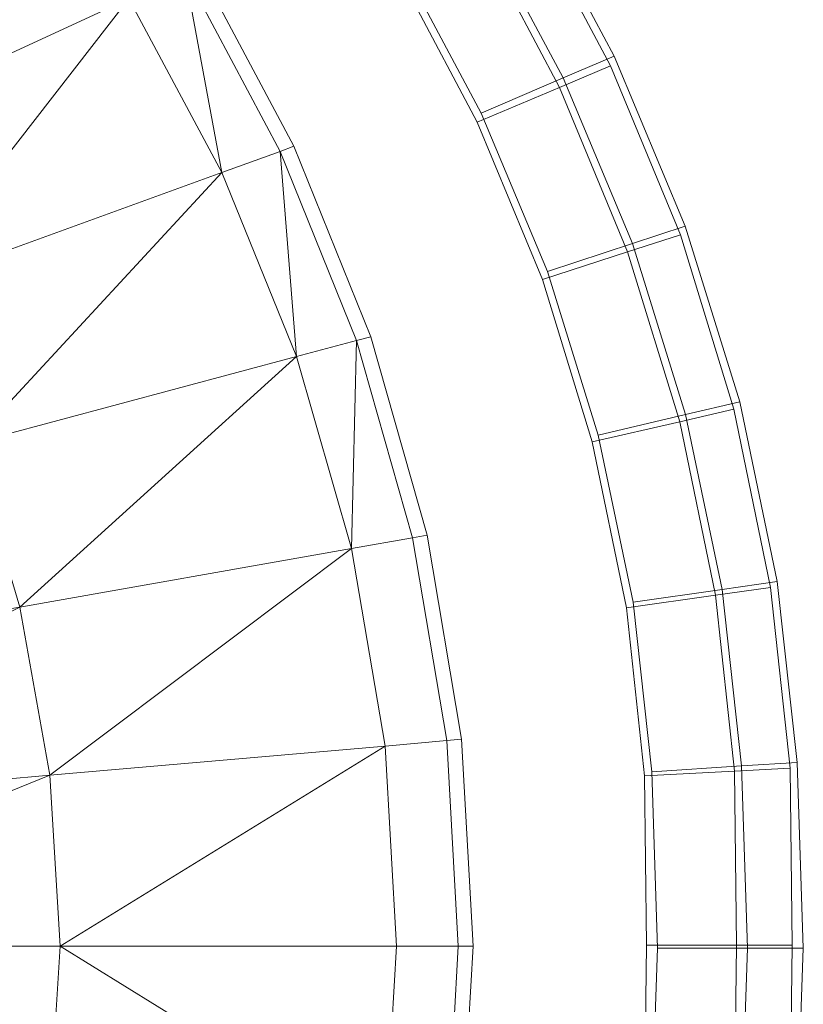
# Model space of a CAD drawing. Header units: metres. Extents: x 391.1 to 427.5, y 12.5 to 28.4.
# Tile 171 of 209: x 408.0418 to 408.1044, y 27.318 to 27.3968. Entities that reach past the tile are written whole.
import ezdxf

# ---------------------------------------------------------------- set-up
doc = ezdxf.new("R2010")
doc.units = ezdxf.units.M
doc.layers.add('A-DETL-____-MBND', color=7, linetype='Continuous', lineweight=18)

# ---------------------------------------------------------------- blocks, each defined once
blk = doc.blocks.new('Family - Inodor PA-152337-03_CLI_AIGUA_P0A')
at = {"layer": 'A-DETL-____-MBND', "color": 253, "true_color": 0xaaaaaa}
for p, q in [((0.712342, 0.271114), (0.705375, 0.284177)), ((0.712342, 0.271114), (0.705375, 0.284177)), ((0.705193, 0.283318), (0.71205, 0.270336)), ((0.705193, 0.283318), (0.71205, 0.270336)), ((0.708283, 0.269375), (0.701499, 0.282094)), ((0.708283, 0.269375), (0.701499, 0.282094)), ((0.701309, 0.28125), (0.707985, 0.268611)), ((0.701309, 0.28125), (0.707985, 0.268611)), ((0.679109, 0.278328), (0.686754, 0.263901)), ((0.701716, 0.266562), (0.695229, 0.278725)), ((0.701716, 0.266562), (0.695229, 0.278725)), ((0.685641, 0.263496), (0.678036, 0.277827)), ((0.678036, 0.277827), (0.680992, 0.261804)), ((0.701407, 0.265821), (0.695024, 0.277905)), ((0.701407, 0.265821), (0.695024, 0.277905)), ((0.701407, 0.265821), (0.695024, 0.277905)), ((0.695024, 0.277905), (0.701407, 0.265821)), ((0.673552, 0.275736), (0.649043, 0.264307)), ((0.673552, 0.275736), (0.65562, 0.252569)), ((0.680992, 0.261804), (0.673552, 0.275736)), ((0.708283, 0.269375), (0.712342, 0.271114)), ((0.712342, 0.271114), (0.708283, 0.269375)), ((0.718029, 0.257502), (0.712342, 0.271114)), ((0.718029, 0.257502), (0.712342, 0.271114)), ((0.707985, 0.268611), (0.71205, 0.270336)), ((0.71205, 0.270336), (0.707985, 0.268611)), ((0.71205, 0.270336), (0.717642, 0.256817)), ((0.71205, 0.270336), (0.717642, 0.256817)), ((0.701716, 0.266562), (0.708283, 0.269375)), ((0.708283, 0.269375), (0.701716, 0.266562)), ((0.713821, 0.256122), (0.708283, 0.269375)), ((0.713821, 0.256122), (0.708283, 0.269375)), ((0.701407, 0.265821), (0.707985, 0.268611)), ((0.707985, 0.268611), (0.701407, 0.265821)), ((0.707985, 0.268611), (0.713429, 0.255449)), ((0.707985, 0.268611), (0.713429, 0.255449)), ((0.707011, 0.253888), (0.701716, 0.266562)), ((0.707011, 0.253888), (0.701716, 0.266562)), ((0.706612, 0.253237), (0.701407, 0.265821)), ((0.706612, 0.253237), (0.701407, 0.265821)), ((0.706612, 0.253237), (0.701407, 0.265821)), ((0.701407, 0.265821), (0.706612, 0.253237)), ((0.686754, 0.263901), (0.685641, 0.263496)), ((0.686754, 0.263901), (0.692888, 0.248664)), ((0.685641, 0.263496), (0.680992, 0.261804)), ((0.691744, 0.248358), (0.685641, 0.263496)), ((0.685641, 0.263496), (0.686965, 0.247077)), ((0.680992, 0.261804), (0.65562, 0.252569)), ((0.680992, 0.261804), (0.660937, 0.240103)), ((0.686965, 0.247077), (0.680992, 0.261804)), ((0.713429, 0.255449), (0.717642, 0.256817)), ((0.717642, 0.256817), (0.713429, 0.255449)), ((0.713821, 0.256122), (0.718029, 0.257502)), ((0.718029, 0.257502), (0.713821, 0.256122)), ((0.717642, 0.256817), (0.721921, 0.242872)), ((0.717642, 0.256817), (0.721921, 0.242872)), ((0.722389, 0.243455), (0.718029, 0.257502)), ((0.722389, 0.243455), (0.718029, 0.257502)), ((0.707011, 0.253888), (0.713821, 0.256122)), ((0.713821, 0.256122), (0.707011, 0.253888)), ((0.718065, 0.242445), (0.713821, 0.256122)), ((0.718065, 0.242445), (0.713821, 0.256122)), ((0.706612, 0.253237), (0.713429, 0.255449)), ((0.713429, 0.255449), (0.706612, 0.253237)), ((0.713429, 0.255449), (0.717595, 0.241873)), ((0.713429, 0.255449), (0.717595, 0.241873)), ((0.711071, 0.240809), (0.707011, 0.253888)), ((0.711071, 0.240809), (0.707011, 0.253888)), ((0.710596, 0.240256), (0.706612, 0.253237)), ((0.710596, 0.240256), (0.706612, 0.253237)), ((0.710596, 0.240256), (0.706612, 0.253237)), ((0.706612, 0.253237), (0.710596, 0.240256)), ((0.691744, 0.248358), (0.686965, 0.247077)), ((0.691744, 0.248358), (0.691362, 0.231726)), ((0.692888, 0.248664), (0.691744, 0.248358)), ((0.696235, 0.232585), (0.691744, 0.248358)), ((0.692888, 0.248664), (0.697401, 0.232791)), ((0.686965, 0.247077), (0.660937, 0.240103)), ((0.686965, 0.247077), (0.664851, 0.227051)), ((0.691362, 0.231726), (0.686965, 0.247077)), ((0.718065, 0.242445), (0.722389, 0.243455)), ((0.722389, 0.243455), (0.718065, 0.242445)), ((0.725385, 0.22909), (0.722389, 0.243455)), ((0.725385, 0.22909), (0.722389, 0.243455)), ((0.717595, 0.241873), (0.721921, 0.242872)), ((0.721921, 0.242872), (0.717595, 0.241873)), ((0.721921, 0.242872), (0.724854, 0.228616)), ((0.721921, 0.242872), (0.724854, 0.228616)), ((0.710596, 0.240256), (0.717595, 0.241873)), ((0.717595, 0.241873), (0.710596, 0.240256)), ((0.711071, 0.240809), (0.718065, 0.242445)), ((0.718065, 0.242445), (0.711071, 0.240809)), ((0.717595, 0.241873), (0.72045, 0.227994)), ((0.717595, 0.241873), (0.72045, 0.227994)), ((0.720983, 0.228457), (0.718065, 0.242445)), ((0.720983, 0.228457), (0.718065, 0.242445)), ((0.713325, 0.226986), (0.710596, 0.240256)), ((0.713325, 0.226986), (0.710596, 0.240256)), ((0.713325, 0.226986), (0.710596, 0.240256)), ((0.710596, 0.240256), (0.713325, 0.226986)), ((0.71386, 0.227433), (0.711071, 0.240809)), ((0.71386, 0.227433), (0.711071, 0.240809)), ((0.664851, 0.227051), (0.660937, 0.240103)), ((0.696235, 0.232585), (0.691362, 0.231726)), ((0.697401, 0.232791), (0.696235, 0.232585)), ((0.69897, 0.216364), (0.696235, 0.232585)), ((0.697401, 0.232791), (0.70015, 0.216467)), ((0.691362, 0.231726), (0.664851, 0.227051)), ((0.691362, 0.231726), (0.667248, 0.213589)), ((0.694042, 0.215933), (0.691362, 0.231726)), ((0.71386, 0.227433), (0.720983, 0.228457)), ((0.720983, 0.228457), (0.71386, 0.227433)), ((0.72045, 0.227994), (0.724854, 0.228616)), ((0.724854, 0.228616), (0.72045, 0.227994)), ((0.720983, 0.228457), (0.725385, 0.22909)), ((0.725385, 0.22909), (0.720983, 0.228457)), ((0.722542, 0.214336), (0.720983, 0.228457)), ((0.722542, 0.214336), (0.720983, 0.228457)), ((0.724854, 0.228616), (0.726415, 0.214166)), ((0.724854, 0.228616), (0.726415, 0.214166)), ((0.726982, 0.214622), (0.725385, 0.22909)), ((0.726982, 0.214622), (0.725385, 0.22909)), ((0.713325, 0.226986), (0.72045, 0.227994)), ((0.72045, 0.227994), (0.713325, 0.226986)), ((0.72045, 0.227994), (0.72197, 0.213925)), ((0.72045, 0.227994), (0.72197, 0.213925)), ((0.664851, 0.227051), (0.630289, 0.220957)), ((0.664851, 0.227051), (0.632332, 0.210534)), ((0.667248, 0.213589), (0.664851, 0.227051)), ((0.714779, 0.213536), (0.713325, 0.226986)), ((0.714779, 0.213536), (0.713325, 0.226986)), ((0.714779, 0.213536), (0.713325, 0.226986)), ((0.713325, 0.226986), (0.714779, 0.213536)), ((0.715357, 0.213872), (0.71386, 0.227433)), ((0.715357, 0.213872), (0.71386, 0.227433)), ((0.694042, 0.215933), (0.667248, 0.213589)), ((0.694042, 0.215933), (0.668056, 0.199915)), ((0.69897, 0.216364), (0.694042, 0.215933)), ((0.694943, 0.199915), (0.694042, 0.215933)), ((0.70015, 0.216467), (0.69897, 0.216364)), ((0.69989, 0.199915), (0.69897, 0.216364)), ((0.70015, 0.216467), (0.701074, 0.199915)), ((0.715357, 0.213872), (0.722542, 0.214336)), ((0.722542, 0.214336), (0.715357, 0.213872)), ((0.722542, 0.214336), (0.726982, 0.214622)), ((0.726982, 0.214622), (0.722542, 0.214336)), ((0.72302, 0.199757), (0.722542, 0.214336)), ((0.72302, 0.199757), (0.722542, 0.214336)), ((0.72747, 0.199755), (0.726982, 0.214622)), ((0.72747, 0.199755), (0.726982, 0.214622)), ((0.667248, 0.213589), (0.632332, 0.210534)), ((0.667248, 0.213589), (0.633022, 0.199915)), ((0.668056, 0.199915), (0.667248, 0.213589)), ((0.714779, 0.213536), (0.72197, 0.213925)), ((0.72197, 0.213925), (0.714779, 0.213536)), ((0.714943, 0.199993), (0.714779, 0.213536)), ((0.714943, 0.199993), (0.714779, 0.213536)), ((0.714943, 0.199993), (0.714779, 0.213536)), ((0.714779, 0.213536), (0.714943, 0.199993)), ((0.715821, 0.199761), (0.715357, 0.213872)), ((0.715821, 0.199761), (0.715357, 0.213872)), ((0.72197, 0.213925), (0.726415, 0.214166)), ((0.726415, 0.214166), (0.72197, 0.213925)), ((0.72197, 0.213925), (0.72214, 0.199993)), ((0.72197, 0.213925), (0.72214, 0.199993)), ((0.726415, 0.214166), (0.726587, 0.199993)), ((0.726415, 0.214166), (0.726587, 0.199993)), ((0.668056, 0.199915), (0.633022, 0.199915)), ((0.668056, 0.199915), (0.667248, 0.186241)), ((0.694943, 0.199915), (0.668056, 0.199915)), ((0.694042, 0.183896), (0.668056, 0.199915)), ((0.694943, 0.199915), (0.694042, 0.183896)), ((0.69989, 0.199915), (0.694943, 0.199915)), ((0.69989, 0.199915), (0.69897, 0.183465)), ((0.701074, 0.199915), (0.69989, 0.199915)), ((0.701074, 0.199915), (0.70015, 0.183362)), ((0.714779, 0.186449), (0.714943, 0.199993)), ((0.714779, 0.186449), (0.714943, 0.199993)), ((0.714779, 0.186449), (0.714943, 0.199993)), ((0.714943, 0.199993), (0.714779, 0.186449)), ((0.714943, 0.199993), (0.72214, 0.199993)), ((0.72214, 0.199993), (0.714943, 0.199993)), ((0.715357, 0.186113), (0.715821, 0.199761)), ((0.715357, 0.186113), (0.715821, 0.199761)), ((0.715821, 0.199761), (0.72302, 0.199757)), ((0.72302, 0.199757), (0.715821, 0.199761)), ((0.72214, 0.199993), (0.72197, 0.18606)), ((0.72214, 0.199993), (0.72197, 0.18606)), ((0.72214, 0.199993), (0.726587, 0.199993)), ((0.726587, 0.199993), (0.72214, 0.199993)), ((0.722541, 0.185646), (0.72302, 0.199757)), ((0.722541, 0.185646), (0.72302, 0.199757)), ((0.72302, 0.199757), (0.72747, 0.199755)), ((0.72747, 0.199755), (0.72302, 0.199757)), ((0.726587, 0.199993), (0.726415, 0.185819)), ((0.726587, 0.199993), (0.726415, 0.185819)), ((0.726981, 0.185357), (0.72747, 0.199755)), ((0.726981, 0.185357), (0.72747, 0.199755))]:
    blk.add_line(p, q, dxfattribs=at)
blk = doc.blocks.new('LONDR55-XX_ZZ-ARQ-CAA-M3D-Londres55_ifc-1-03_CLI_AIGUA_P0A')
at = {"layer": 'A-DETL-____-MBND', "color": 253, "lineweight": 18, "true_color": 0xaaaaaa}
blk.add_blockref('Family - Inodor PA-152337-03_CLI_AIGUA_P0A', (407.376932, 27.122735), dxfattribs=at)

msp = doc.modelspace()

# ---------------------------------------------------------------- block references
at = {"lineweight": 5}
msp.add_blockref('LONDR55-XX_ZZ-ARQ-CAA-M3D-Londres55_ifc-1-03_CLI_AIGUA_P0A', (0, 0), dxfattribs=at)

doc.saveas('drawing.dxf')
